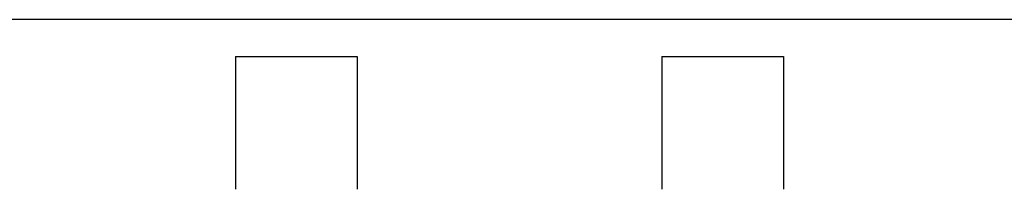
# Model space of a CAD drawing. Extents: x 785 to 1232, y 18 to 306.
# Tile 5 of 232: x 904.577 to 906.6, y 107.727 to 108.076. Entities that reach past the tile are written whole.
import ezdxf

# ---------------------------------------------------------------- set-up
doc = ezdxf.new("R2010")
doc.units = 0
doc.header["$LTSCALE"] = 4
doc.header["$MEASUREMENT"] = 0
doc.layers.get('0').update_dxf_attribs({"linetype": 'CONTINUOUS'})

msp = doc.modelspace()

# ---------------------------------------------------------------- linework, layer by layer
for p, q in [((908.3544, 108.0764), (873.5638, 108.0764)), ((905.021, 108.0006), (905.021, 107.7272)), ((905.021, 108.0006), (905.271, 108.0006)), ((905.271, 108.0006), (905.271, 107.7272)), ((905.897, 108.0006), (905.897, 107.7272)), ((905.897, 108.0006), (906.147, 108.0006)), ((906.147, 108.0006), (906.147, 107.7272))]:
    msp.add_line(p, q)

doc.saveas('drawing.dxf')
